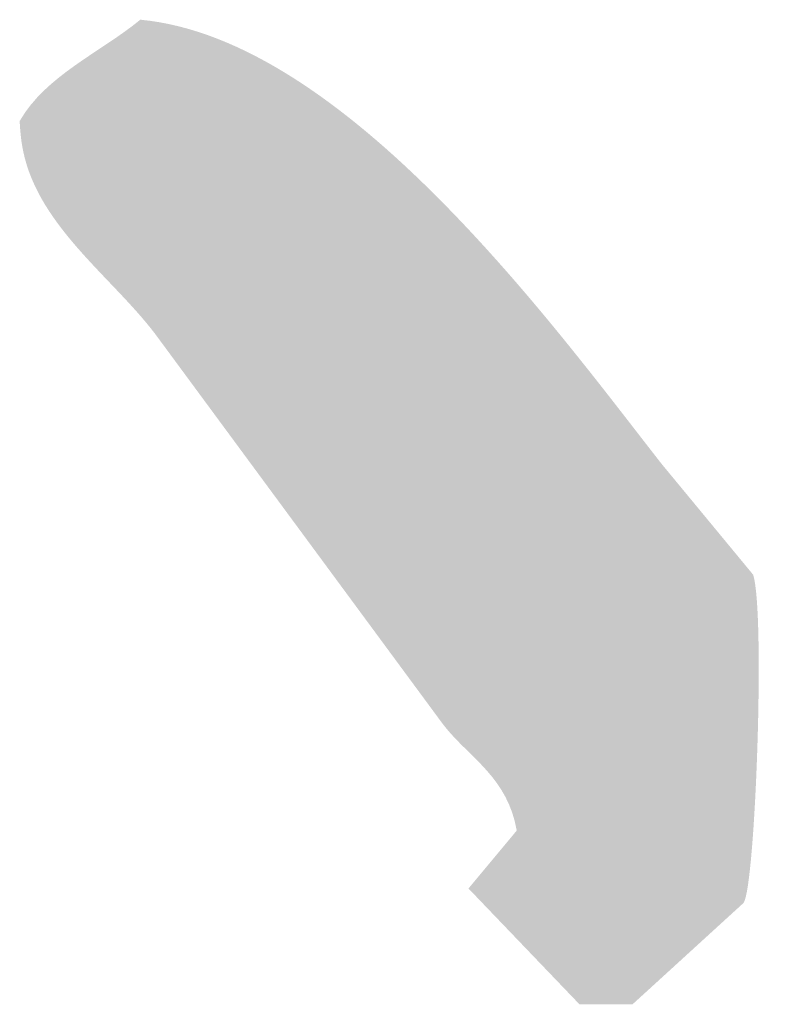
# Model space of a CAD drawing. Header units: millimetres. Extents: x 38389465 to 38395088, y 2473666 to 2480744.
# Tile 207 of 256: x 38391207.228 to 38391208.226, y 2479600.119 to 2479601.437. Entities that reach past the tile are written whole.
import ezdxf

# ---------------------------------------------------------------- set-up
doc = ezdxf.new("R2010")
doc.units = ezdxf.units.MM
doc.header["$LTSCALE"] = 2
doc.layers.get('0').update_dxf_attribs({"linetype": 'CONTINUOUS', "lineweight": 9})

# ---------------------------------------------------------------- blocks, each defined once
blk = doc.blocks.new('fgh34524')
h = blk.add_hatch(color=256)
h.dxf.hatch_style = 1
edge = h.paths.add_edge_path()
edge.add_spline(control_points=[(-1457.86, -3361.702), (-1457.86, -3361.702), (-1457.86, -3361.702), (-1457.86, -3361.702), (-1467.397, -3349.518), (-1486.01, -3323.814), (-1504.36, -3322.09)], knot_values=[0, 0, 0, 0, 0.041667, 0.041667, 0.041667, 0.083333, 0.083333, 0.083333, 0.083333], degree=3, periodic=0)
edge.add_spline(control_points=[(-1504.36, -3322.09), (-1507.883, -3324.994), (-1512.793, -3327.059), (-1515.123, -3331.132), (-1515.123, -3331.132), (-1514.802, -3339.556), (-1507.084, -3344.824), (-1503.068, -3350.077)], knot_values=[0.750001, 0.750001, 0.750001, 0.750001, 0.916667, 0.916668, 0.916668, 0.926668, 1, 1, 1, 1], degree=3, periodic=0)
edge.add_spline(control_points=[(-1503.068, -3350.077), (-1503.068, -3350.077), (-1503.068, -3350.077), (-1503.068, -3350.077), (-1503.068, -3350.077), (-1498.834, -3355.817), (-1494.6, -3361.558), (-1490.366, -3367.299)], knot_values=[0.708333, 0.708333, 0.708333, 0.708333, 0.729167, 0.729167, 0.729167, 0.739167, 0.750001, 0.750001, 0.750001, 0.750001], degree=3, periodic=0)
edge.add_spline(control_points=[(-1490.366, -3367.299), (-1486.132, -3373.04), (-1481.898, -3378.781), (-1477.665, -3384.521), (-1477.665, -3384.521), (-1475.368, -3387.712), (-1471.576, -3389.765), (-1470.776, -3394.423)], knot_values=[0.583334, 0.583334, 0.583334, 0.583334, 0.625001, 0.625001, 0.625001, 0.635001, 0.708333, 0.708333, 0.708333, 0.708333], degree=3, periodic=0)
edge.add_spline(control_points=[(-1470.776, -3394.423), (-1470.776, -3394.423), (-1470.776, -3394.423), (-1470.776, -3394.423), (-1470.776, -3394.423), (-1471.494, -3395.285), (-1472.211, -3396.146), (-1472.929, -3397.007)], knot_values=[0.541667, 0.541667, 0.541667, 0.541667, 0.562501, 0.562501, 0.562501, 0.572501, 0.583334, 0.583334, 0.583334, 0.583334], degree=3, periodic=0)
edge.add_spline(control_points=[(-1472.929, -3397.007), (-1473.646, -3397.868), (-1474.364, -3398.729), (-1475.081, -3399.59), (-1475.081, -3399.59), (-1471.781, -3403.034), (-1468.48, -3406.479), (-1465.179, -3409.923)], knot_values=[0.416667, 0.416667, 0.416667, 0.416667, 0.458333, 0.458333, 0.458333, 0.468333, 0.541667, 0.541667, 0.541667, 0.541667], degree=3, periodic=0)
edge.add_spline(control_points=[(-1465.179, -3409.923), (-1465.179, -3409.923), (-1465.179, -3409.923), (-1465.179, -3409.923), (-1463.6, -3409.923), (-1462.022, -3409.923), (-1460.443, -3409.923)], knot_values=[0.333333, 0.333333, 0.333333, 0.333333, 0.375, 0.375, 0.375, 0.416667, 0.416667, 0.416667, 0.416667], degree=3, periodic=0)
edge.add_spline(control_points=[(-1460.443, -3409.923), (-1460.443, -3409.923), (-1460.443, -3409.923), (-1460.443, -3409.923), (-1457.142, -3406.91), (-1453.841, -3403.896), (-1450.54, -3400.882)], knot_values=[0.25, 0.25, 0.25, 0.25, 0.291667, 0.291667, 0.291667, 0.333333, 0.333333, 0.333333, 0.333333], degree=3, periodic=0)
edge.add_spline(control_points=[(-1450.54, -3400.882), (-1450.54, -3400.882), (-1450.54, -3400.882), (-1450.54, -3400.882), (-1449.474, -3399.375), (-1448.599, -3374.979), (-1449.679, -3371.605)], knot_values=[0.166667, 0.166667, 0.166667, 0.166667, 0.208333, 0.208333, 0.208333, 0.25, 0.25, 0.25, 0.25], degree=3, periodic=0)
edge.add_spline(control_points=[(-1449.679, -3371.605), (-1449.679, -3371.605), (-1449.679, -3371.605), (-1449.679, -3371.605), (-1452.405, -3368.304), (-1455.133, -3365.002), (-1457.86, -3361.702)], knot_values=[0.083333, 0.083333, 0.083333, 0.083333, 0.125, 0.125, 0.125, 0.166667, 0.166667, 0.166667, 0.166667], degree=3, periodic=0)
blk = doc.blocks.new('A$C69596FC1')
at = {"xscale": 0.9999999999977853, "yscale": 0.9999999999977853, "zscale": 0.9999999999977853}
blk.add_blockref('fgh34524', (117598.932, 21163.631), dxfattribs=at)

msp = doc.modelspace()

# ---------------------------------------------------------------- block references
at = {"linetype": 'ByBlock', "xscale": 0.01500000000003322, "yscale": 0.01500000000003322, "zscale": 0.01500000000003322}
msp.add_blockref('A$C69596FC1', (38389465.971, 2479333.8137), dxfattribs=at)

doc.saveas('drawing.dxf')
